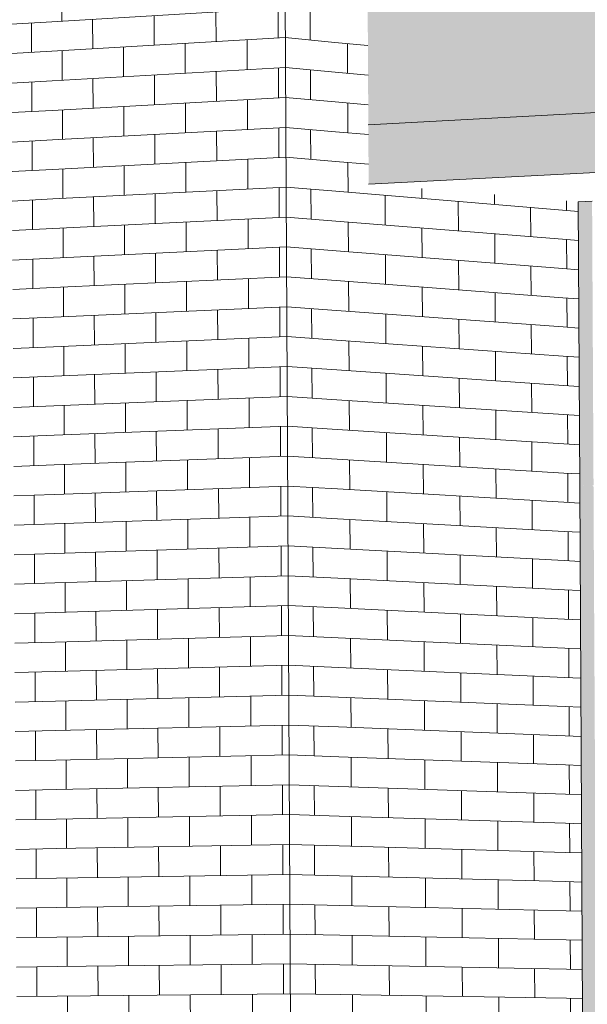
# Model space of a CAD drawing. Header units: metres. Extents: x -29 to 486, y -1 to 6.
# Tile 57 of 165: x 169.38505 to 169.38639, y 0.70399 to 0.70631. Entities that reach past the tile are written whole.
import ezdxf

# ---------------------------------------------------------------- set-up
doc = ezdxf.new("R2010")
doc.units = ezdxf.units.M
for name, color, linetype, lineweight in [('A-FLOR', 192, 'Continuous', 18), ('A-GLAZ-CWMG', 51, 'Continuous', 18), ('A-WALL', 113, 'Continuous', 18), ('A-WALL-PATT', 111, 'Continuous', 35)]:
    doc.layers.add(name, color=color, linetype=linetype, lineweight=lineweight)

# ---------------------------------------------------------------- blocks, each defined once
blk = doc.blocks.new('FP_34-Vista 3D 4')
at = {"layer": 'A-WALL-PATT', "lineweight": 9}
for p, q in [((12.520193, 0.7063016), (12.5202888, 0.7063073)), ((12.5202413, 0.7062347), (12.5202409, 0.7063045)), ((12.5201934, 0.7062319), (12.5202892, 0.7062375)), ((12.5201938, 0.7061623), (12.5202896, 0.7061677)), ((12.520242, 0.7060953), (12.5202417, 0.706165)), ((12.5201942, 0.7060926), (12.52029, 0.7060979)), ((12.5201946, 0.706023), (12.5202904, 0.7060281)), ((12.5202428, 0.7059558), (12.5202424, 0.7060256)), ((12.520195, 0.7059533), (12.5202908, 0.7059584)), ((12.5201954, 0.7058837), (12.5202912, 0.7058886)), ((12.5202436, 0.7058164), (12.5202432, 0.7058861)), ((12.5201958, 0.7058141), (12.5202916, 0.7058188)), ((12.5201962, 0.7057444), (12.520292, 0.705749)), ((12.5202444, 0.705677), (12.520244, 0.7057467)), ((12.5201966, 0.7056748), (12.5202924, 0.7056792)), ((12.520197, 0.7056052), (12.5202928, 0.7056095)), ((12.5202452, 0.7055376), (12.5202448, 0.7056073)), ((12.5201974, 0.7055355), (12.5202932, 0.7055397)), ((12.5201978, 0.7054659), (12.5202935, 0.7054699)), ((12.520246, 0.7053982), (12.5202456, 0.7054679)), ((12.5201982, 0.7053963), (12.5202939, 0.7054002)), ((12.5201986, 0.7053267), (12.5202943, 0.7053304)), ((12.5202468, 0.7052589), (12.5202464, 0.7053286)), ((12.520199, 0.7052571), (12.5202947, 0.7052607)), ((12.5201994, 0.7051875), (12.5202951, 0.7051909)), ((12.5202476, 0.7051195), (12.5202472, 0.7051892)), ((12.5201998, 0.7051179), (12.5202955, 0.7051212)), ((12.5202001, 0.7050483), (12.5202959, 0.7050514)), ((12.5202484, 0.7049802), (12.520248, 0.7050499)), ((12.5202005, 0.7049787), (12.5202963, 0.7049817)), ((12.5202009, 0.7049091), (12.5202967, 0.704912)), ((12.5202492, 0.7048409), (12.5202488, 0.7049105)), ((12.5202013, 0.7048395), (12.5202971, 0.7048422)), ((12.5202017, 0.70477), (12.5202975, 0.7047725)), ((12.52025, 0.7047016), (12.5202496, 0.7047712)), ((12.5202021, 0.7047004), (12.5202979, 0.7047028)), ((12.5202025, 0.7046308), (12.5202983, 0.7046331)), ((12.5202507, 0.7045623), (12.5202504, 0.704632)), ((12.5202029, 0.7045613), (12.5202987, 0.7045634)), ((12.5202033, 0.7044917), (12.5202991, 0.7044937)), ((12.5202515, 0.7044231), (12.5202511, 0.7044927)), ((12.5202037, 0.7044221), (12.5202995, 0.704424)), ((12.5202041, 0.7043526), (12.5202999, 0.7043543)), ((12.5202523, 0.7042838), (12.5202519, 0.7043534)), ((12.5202045, 0.704283), (12.5203003, 0.7042846)), ((12.5202049, 0.7042135), (12.5203006, 0.7042149)), ((12.5202531, 0.7041446), (12.5202527, 0.7042142)), ((12.5202053, 0.704144), (12.520301, 0.7041452)), ((12.5202057, 0.7040744), (12.5203014, 0.7040755)), ((12.5202539, 0.7040054), (12.5202535, 0.704075)), ((12.5202061, 0.7040049), (12.5203018, 0.7040058))]:
    blk.add_line(p, q, dxfattribs=at)
blk = doc.blocks.new('FP_35-Vista 3D 4')
at = {"layer": 'A-WALL-PATT', "lineweight": 9}
for p, q in [((12.5203128, 0.7063088), (12.5203124, 0.7063786)), ((12.5202888, 0.7063073), (12.5208393, 0.7063403)), ((12.5208233, 0.7062687), (12.5208229, 0.7063393)), ((12.5203854, 0.7062432), (12.520385, 0.7063131)), ((12.5205305, 0.7062516), (12.5205301, 0.7063218)), ((12.5206764, 0.7062601), (12.520676, 0.7063305)), ((12.5202892, 0.7062375), (12.5208397, 0.7062697)), ((12.5204582, 0.7061773), (12.5204578, 0.7062474)), ((12.5206037, 0.7061856), (12.5206033, 0.7062559)), ((12.5207501, 0.7061939), (12.5207498, 0.7062644)), ((12.5203136, 0.7061691), (12.5203132, 0.7062389)), ((12.5202896, 0.7061677), (12.5208401, 0.706199)), ((12.5208241, 0.7061275), (12.5208237, 0.7061981)), ((12.5203862, 0.7061033), (12.5203858, 0.7061732)), ((12.5205312, 0.7061113), (12.5205309, 0.7061815)), ((12.5206772, 0.7061194), (12.5206768, 0.7061898)), ((12.52029, 0.7060979), (12.5208405, 0.7061284)), ((12.520459, 0.7060372), (12.5204586, 0.7061073)), ((12.5206045, 0.7060451), (12.5206041, 0.7061153)), ((12.5207509, 0.7060529), (12.5207505, 0.7061234)), ((12.5203144, 0.7060294), (12.520314, 0.7060993)), ((12.5202904, 0.7060281), (12.5208409, 0.7060578)), ((12.5208249, 0.7059863), (12.5208245, 0.7060569)), ((12.520387, 0.7059634), (12.5203866, 0.7060333)), ((12.520532, 0.705971), (12.5205316, 0.7060411)), ((12.520678, 0.7059786), (12.5206776, 0.706049)), ((12.5202908, 0.7059584), (12.5208412, 0.7059872)), ((12.5204598, 0.7058971), (12.5204594, 0.7059672)), ((12.5206053, 0.7059045), (12.5206049, 0.7059748)), ((12.5207517, 0.705912), (12.5207513, 0.7059824)), ((12.5203152, 0.7058898), (12.5203148, 0.7059596)), ((12.5202912, 0.7058886), (12.5208416, 0.7059165)), ((12.5205328, 0.7058307), (12.5205324, 0.7059008)), ((12.5206788, 0.7058379), (12.5206784, 0.7059082)), ((12.5208256, 0.7058451), (12.5208252, 0.7059157)), ((12.5203878, 0.7058235), (12.5203874, 0.7058935)), ((12.5202916, 0.7058188), (12.520842, 0.7058459)), ((12.5204606, 0.7057571), (12.5204602, 0.7058271)), ((12.5206061, 0.705764), (12.5206057, 0.7058343)), ((12.5207525, 0.705771), (12.5207521, 0.7058415)), ((12.520316, 0.7057501), (12.5203156, 0.70582)), ((12.520292, 0.705749), (12.5208424, 0.7057753)), ((12.5205336, 0.7056904), (12.5205332, 0.7057605)), ((12.5206795, 0.7056971), (12.5206791, 0.7057675)), ((12.5208264, 0.7057039), (12.520826, 0.7057745)), ((12.5203886, 0.7056837), (12.5203882, 0.7057536)), ((12.5202924, 0.7056792), (12.5208428, 0.7057047)), ((12.5204613, 0.705617), (12.520461, 0.705687)), ((12.5206068, 0.7056235), (12.5206064, 0.7056938)), ((12.5207532, 0.7056301), (12.5207528, 0.7057005)), ((12.5203168, 0.7056105), (12.5203164, 0.7056803)), ((12.5202928, 0.7056095), (12.5208432, 0.7056341)), ((12.5205344, 0.7055501), (12.520534, 0.7056203)), ((12.5206803, 0.7055564), (12.5206799, 0.7056268)), ((12.5208272, 0.7055628), (12.5208268, 0.7056334)), ((12.5203893, 0.7055439), (12.5203889, 0.7056138)), ((12.5202932, 0.7055397), (12.5208435, 0.7055635)), ((12.5204621, 0.705477), (12.5204617, 0.705547)), ((12.5206076, 0.705483), (12.5206072, 0.7055533)), ((12.520754, 0.7054892), (12.5207536, 0.7055596)), ((12.5203176, 0.7054709), (12.5203172, 0.7055407)), ((12.5202935, 0.7054699), (12.5208439, 0.7054929)), ((12.5205351, 0.7054099), (12.5205348, 0.70548)), ((12.5206811, 0.7054157), (12.5206807, 0.7054861)), ((12.5208279, 0.7054217), (12.5208275, 0.7054922)), ((12.5203901, 0.705404), (12.5203897, 0.7054739)), ((12.5202939, 0.7054002), (12.5208443, 0.7054223)), ((12.5204629, 0.7053369), (12.5204625, 0.705407)), ((12.5206084, 0.7053426), (12.520608, 0.7054128)), ((12.5207548, 0.7053482), (12.5207544, 0.7054187)), ((12.5203183, 0.7053313), (12.520318, 0.7054011)), ((12.5202943, 0.7053304), (12.5208447, 0.7053517)), ((12.5205359, 0.7052696), (12.5205355, 0.7053398)), ((12.5206818, 0.7052751), (12.5206815, 0.7053454)), ((12.5208287, 0.7052805), (12.5208283, 0.7053511)), ((12.5203909, 0.7052642), (12.5203905, 0.7053341)), ((12.5202947, 0.7052607), (12.5208451, 0.7052811)), ((12.5204637, 0.7051969), (12.5204633, 0.7052669)), ((12.5206092, 0.7052021), (12.5206088, 0.7052724)), ((12.5207555, 0.7052074), (12.5207552, 0.7052778)), ((12.5203191, 0.7051918), (12.5203187, 0.7052616)), ((12.5202951, 0.7051909), (12.5208454, 0.7052106)), ((12.5205367, 0.7051294), (12.5205363, 0.7051995)), ((12.5206826, 0.7051344), (12.5206822, 0.7052047)), ((12.5208295, 0.7051394), (12.5208291, 0.70521)), ((12.5203917, 0.7051245), (12.5203913, 0.7051944)), ((12.5202955, 0.7051212), (12.5208458, 0.70514)), ((12.5204645, 0.7050569), (12.5204641, 0.7051269)), ((12.5206099, 0.7050617), (12.5206095, 0.7051319)), ((12.5207563, 0.7050665), (12.5207559, 0.7051369)), ((12.5203199, 0.7050522), (12.5203195, 0.705122)), ((12.5202959, 0.7050514), (12.5208462, 0.7050694)), ((12.5205375, 0.7049892), (12.5205371, 0.7050593)), ((12.5206834, 0.7049938), (12.520683, 0.7050641)), ((12.5208302, 0.7049983), (12.5208298, 0.7050689)), ((12.5203925, 0.7049847), (12.5203921, 0.7050546)), ((12.5202963, 0.7049817), (12.5208466, 0.7049989)), ((12.5204653, 0.704917), (12.5204649, 0.704987)), ((12.5206107, 0.7049213), (12.5206103, 0.7049915)), ((12.5207571, 0.7049256), (12.5207567, 0.7049961)), ((12.5203207, 0.7049127), (12.5203203, 0.7049824)), ((12.5202967, 0.704912), (12.520847, 0.7049283)), ((12.5205383, 0.704849), (12.5205379, 0.7049191)), ((12.5206842, 0.7048531), (12.5206838, 0.7049235)), ((12.520831, 0.7048573), (12.5208306, 0.7049278)), ((12.5203933, 0.704845), (12.5203929, 0.7049148)), ((12.5202971, 0.7048422), (12.5208474, 0.7048577)), ((12.5206115, 0.7047809), (12.5206111, 0.7048511)), ((12.5207578, 0.7047848), (12.5207575, 0.7048552)), ((12.5203215, 0.7047732), (12.5203211, 0.7048429)), ((12.520466, 0.704777), (12.5204656, 0.704847)), ((12.5202975, 0.7047725), (12.5208477, 0.7047872)), ((12.520539, 0.7047089), (12.5205386, 0.7047789)), ((12.5206849, 0.7047125), (12.5206846, 0.7047828)), ((12.5208318, 0.7047162), (12.5208314, 0.7047867)), ((12.520394, 0.7047052), (12.5203937, 0.7047751)), ((12.5202979, 0.7047028), (12.5208481, 0.7047166)), ((12.5206123, 0.7046405), (12.5206119, 0.7047107)), ((12.5207586, 0.704644), (12.5207582, 0.7047144)), ((12.5203223, 0.7046337), (12.5203219, 0.7047034)), ((12.5204668, 0.7046371), (12.5204664, 0.704707)), ((12.5202983, 0.7046331), (12.5208485, 0.7046461)), ((12.5205398, 0.7045687), (12.5205394, 0.7046388)), ((12.5206857, 0.7045719), (12.5206853, 0.7046422)), ((12.5208325, 0.7045752), (12.5208321, 0.7046457)), ((12.5203948, 0.7045655), (12.5203944, 0.7046354)), ((12.5202987, 0.7045634), (12.5208489, 0.7045756)), ((12.520613, 0.7045001), (12.5206126, 0.7045703)), ((12.5207594, 0.7045032), (12.520759, 0.7045736)), ((12.5203231, 0.7044942), (12.5203227, 0.7045639)), ((12.5204676, 0.7044971), (12.5204672, 0.7045671)), ((12.5202991, 0.7044937), (12.5208493, 0.704505)), ((12.5205406, 0.7044286), (12.5205402, 0.7044986)), ((12.5206865, 0.7044314), (12.5206861, 0.7045017)), ((12.5208333, 0.7044342), (12.5208329, 0.7045047)), ((12.5203956, 0.7044258), (12.5203952, 0.7044957)), ((12.5202995, 0.704424), (12.5208497, 0.7044345)), ((12.5206138, 0.7043598), (12.5206134, 0.70443)), ((12.5207602, 0.7043624), (12.5207598, 0.7044328)), ((12.5203239, 0.7043547), (12.5203235, 0.7044244)), ((12.5204684, 0.7043572), (12.520468, 0.7044272)), ((12.5202999, 0.7043543), (12.52085, 0.704364)), ((12.5206873, 0.7042908), (12.5206869, 0.7043611)), ((12.5208341, 0.7042932), (12.5208337, 0.7043637)), ((12.5203964, 0.7042861), (12.520396, 0.704356)), ((12.5205414, 0.7042885), (12.520541, 0.7043585)), ((12.5203003, 0.7042846), (12.5208504, 0.7042934)), ((12.5206146, 0.7042195), (12.5206142, 0.7042896)), ((12.5207609, 0.7042216), (12.5207605, 0.704292)), ((12.5203246, 0.7042152), (12.5203243, 0.704285)), ((12.5204692, 0.7042173), (12.5204688, 0.7042873)), ((12.5203006, 0.7042149), (12.5208508, 0.7042229)), ((12.520688, 0.7041503), (12.5206876, 0.7042205)), ((12.5208348, 0.7041522), (12.5208344, 0.7042227)), ((12.5203972, 0.7041465), (12.5203968, 0.7042163)), ((12.5205421, 0.7041484), (12.5205418, 0.7042184)), ((12.520301, 0.7041452), (12.5208512, 0.7041524)), ((12.5207617, 0.7040808), (12.5207613, 0.7041512)), ((12.5203254, 0.7040758), (12.520325, 0.7041455)), ((12.5204699, 0.7040775), (12.5204696, 0.7041474)), ((12.5206154, 0.7040792), (12.520615, 0.7041493)), ((12.5203014, 0.7040755), (12.5208516, 0.7040819)), ((12.5206888, 0.7040097), (12.5206884, 0.70408)), ((12.5208356, 0.7040112), (12.5208352, 0.7040817)), ((12.520398, 0.7040068), (12.5203976, 0.7040766)), ((12.5205429, 0.7040083), (12.5205425, 0.7040783)), ((12.5203018, 0.7040058), (12.520852, 0.7040114)), ((12.5207625, 0.7039401), (12.5207621, 0.7040105)), ((12.5203262, 0.7039364), (12.5203258, 0.7040061)), ((12.5204707, 0.7039376), (12.5204703, 0.7040075)), ((12.5206161, 0.7039389), (12.5206157, 0.704009))]:
    blk.add_line(p, q, dxfattribs=at)
blk = doc.blocks.new('FP_36-Vista 3D 4')
at = {"layer": 'A-WALL-PATT', "lineweight": 9}
for p, q in [((12.5208985, 0.7062641), (12.5208981, 0.7063346)), ((12.5208397, 0.7062697), (12.520957, 0.7062585)), ((12.5208401, 0.706199), (12.5209574, 0.7061881)), ((12.5208993, 0.7061231), (12.5208989, 0.7061936)), ((12.5208405, 0.7061284), (12.5209578, 0.7061178)), ((12.5208409, 0.7060578), (12.5209582, 0.7060474)), ((12.5209, 0.7059821), (12.5208996, 0.7060526)), ((12.5208412, 0.7059872), (12.5209585, 0.7059771)), ((12.5208416, 0.7059165), (12.5209589, 0.7059068)), ((12.5209008, 0.7058412), (12.5209004, 0.7059116)), ((12.520842, 0.7058459), (12.5209593, 0.7058365)), ((12.5208424, 0.7057753), (12.5209597, 0.7057661)), ((12.5209015, 0.7057003), (12.5209012, 0.7057707)), ((12.5208428, 0.7057047), (12.5209601, 0.7056958)), ((12.5208432, 0.7056341), (12.5209604, 0.7056255)), ((12.5209023, 0.7055593), (12.5209019, 0.7056298)), ((12.5208435, 0.7055635), (12.5209608, 0.7055552)), ((12.5208439, 0.7054929), (12.5209612, 0.7054849)), ((12.5209031, 0.7054184), (12.5209027, 0.7054889)), ((12.5208443, 0.7054223), (12.5209616, 0.7054146)), ((12.5208447, 0.7053517), (12.520962, 0.7053443)), ((12.5209038, 0.7052776), (12.5209034, 0.705348)), ((12.5208451, 0.7052811), (12.5209623, 0.705274)), ((12.5208454, 0.7052106), (12.5209627, 0.7052037)), ((12.5209046, 0.7051367), (12.5209042, 0.7052071)), ((12.5208458, 0.70514), (12.5209631, 0.7051334)), ((12.5208462, 0.7050694), (12.5209635, 0.7050632)), ((12.5209053, 0.7049959), (12.520905, 0.7050663)), ((12.5208466, 0.7049989), (12.5209638, 0.7049929)), ((12.520847, 0.7049283), (12.5209642, 0.7049226)), ((12.5209061, 0.704855), (12.5209057, 0.7049254)), ((12.5208474, 0.7048577), (12.5209646, 0.7048523)), ((12.5208477, 0.7047872), (12.520965, 0.7047821)), ((12.5209069, 0.7047142), (12.5209065, 0.7047846)), ((12.5208481, 0.7047166), (12.5209654, 0.7047118)), ((12.5208485, 0.7046461), (12.5209657, 0.7046416)), ((12.5209076, 0.7045734), (12.5209072, 0.7046438)), ((12.5208489, 0.7045756), (12.5209661, 0.7045713)), ((12.5208493, 0.704505), (12.5209665, 0.7045011)), ((12.5209084, 0.7044326), (12.520908, 0.704503)), ((12.5208497, 0.7044345), (12.5209669, 0.7044308)), ((12.52085, 0.704364), (12.5209672, 0.7043606)), ((12.5209091, 0.7042919), (12.5209088, 0.7043623)), ((12.5208504, 0.7042934), (12.5209676, 0.7042903)), ((12.5208508, 0.7042229), (12.520968, 0.7042201)), ((12.5209099, 0.7041511), (12.5209095, 0.7042215)), ((12.5208512, 0.7041524), (12.5209684, 0.7041499)), ((12.5208516, 0.7040819), (12.5209688, 0.7040797)), ((12.5209107, 0.7040104), (12.5209103, 0.7040808)), ((12.520852, 0.7040114), (12.5209691, 0.7040094))]:
    blk.add_line(p, q, dxfattribs=at)
blk = doc.blocks.new('FP_37-Vista 3D 4')
at = {"layer": 'A-WALL-PATT', "lineweight": 9}
for p, q in [((12.520957, 0.7062585), (12.5210347, 0.7062511)), ((12.5209866, 0.7061854), (12.5209862, 0.7062557)), ((12.5209574, 0.7061881), (12.5210351, 0.7061809)), ((12.5209578, 0.7061178), (12.5210355, 0.7061107)), ((12.5209874, 0.7060449), (12.520987, 0.7061151)), ((12.5209582, 0.7060474), (12.5210359, 0.7060406)), ((12.5209585, 0.7059771), (12.5210362, 0.7059705)), ((12.5209881, 0.7059044), (12.5209877, 0.7059746)), ((12.5209589, 0.7059068), (12.5214939, 0.7058623)), ((12.5210757, 0.7058271), (12.5210753, 0.7058971)), ((12.5211619, 0.7058899), (12.5211618, 0.7059132)), ((12.5213336, 0.7058756), (12.5213335, 0.7058988)), ((12.5212484, 0.7058131), (12.521248, 0.7058827)), ((12.521419, 0.7057994), (12.5214187, 0.7058686)), ((12.5209593, 0.7058365), (12.5214942, 0.7057933)), ((12.5209889, 0.7057639), (12.5209885, 0.7058341)), ((12.5211627, 0.7057503), (12.5211623, 0.7058201)), ((12.5213343, 0.7057368), (12.521334, 0.7058062)), ((12.5209597, 0.7057661), (12.5214946, 0.7057243)), ((12.5210764, 0.705687), (12.521076, 0.705757)), ((12.5212491, 0.7056739), (12.5212488, 0.7057435)), ((12.5214198, 0.705661), (12.5214194, 0.7057302)), ((12.5209601, 0.7056958), (12.5214949, 0.7056553)), ((12.5209896, 0.7056234), (12.5209892, 0.7056936)), ((12.5211634, 0.7056106), (12.521163, 0.7056805)), ((12.5213351, 0.7055981), (12.5213347, 0.7056675)), ((12.5209604, 0.7056255), (12.5214953, 0.7055863)), ((12.5210771, 0.705547), (12.5210768, 0.705617)), ((12.5212499, 0.7055347), (12.5212495, 0.7056043)), ((12.5214205, 0.7055227), (12.5214201, 0.7055918)), ((12.5209608, 0.7055552), (12.5214957, 0.7055173)), ((12.5209904, 0.7054829), (12.52099, 0.7055531)), ((12.5211641, 0.705471), (12.5211638, 0.7055408)), ((12.5213358, 0.7054593), (12.5213354, 0.7055287)), ((12.5209612, 0.7054849), (12.521496, 0.7054484)), ((12.5210779, 0.7054069), (12.5210775, 0.7054769)), ((12.5212506, 0.7053956), (12.5212502, 0.7054652)), ((12.5214212, 0.7053843), (12.5214208, 0.7054535)), ((12.5209616, 0.7054146), (12.5214964, 0.7053794)), ((12.5209911, 0.7053424), (12.5209907, 0.7054127)), ((12.5211649, 0.7053314), (12.5211645, 0.7054012)), ((12.5213365, 0.7053206), (12.5213362, 0.7053899)), ((12.520962, 0.7053443), (12.5214967, 0.7053104)), ((12.5210786, 0.7052669), (12.5210783, 0.7053369)), ((12.5212513, 0.7052564), (12.521251, 0.705326)), ((12.5214219, 0.705246), (12.5214216, 0.7053152)), ((12.5209623, 0.705274), (12.5214971, 0.7052414)), ((12.5209919, 0.705202), (12.5209915, 0.7052722)), ((12.5211656, 0.7051919), (12.5211652, 0.7052616)), ((12.5213372, 0.7051818), (12.5213369, 0.7052512)), ((12.5209627, 0.7052037), (12.5214974, 0.7051725)), ((12.5210794, 0.7051269), (12.521079, 0.7051969)), ((12.5212521, 0.7051173), (12.5212517, 0.7051868)), ((12.5214226, 0.7051077), (12.5214223, 0.7051769)), ((12.5209631, 0.7051334), (12.5214978, 0.7051035)), ((12.5209926, 0.7050616), (12.5209922, 0.7051318)), ((12.5211664, 0.7050523), (12.521166, 0.7051221)), ((12.521338, 0.7050431), (12.5213376, 0.7051125)), ((12.5209635, 0.7050632), (12.5214981, 0.7050346)), ((12.5210801, 0.7049869), (12.5210798, 0.7050569)), ((12.5212528, 0.7049781), (12.5212524, 0.7050477)), ((12.5214233, 0.7049694), (12.521423, 0.7050386)), ((12.5209638, 0.7049929), (12.5214985, 0.7049656)), ((12.5209934, 0.7049212), (12.520993, 0.7049914)), ((12.5211671, 0.7049128), (12.5211667, 0.7049825)), ((12.5213387, 0.7049044), (12.5213383, 0.7049738)), ((12.5209642, 0.7049226), (12.5214989, 0.7048966)), ((12.5210809, 0.704847), (12.5210805, 0.704917)), ((12.5212535, 0.704839), (12.5212531, 0.7049086)), ((12.5214241, 0.7048312), (12.5214237, 0.7049003)), ((12.5209646, 0.7048523), (12.5214992, 0.7048277)), ((12.5209941, 0.7047808), (12.5209938, 0.704851)), ((12.5211678, 0.7047732), (12.5211675, 0.704843)), ((12.5213394, 0.7047657), (12.521339, 0.7048351)), ((12.520965, 0.7047821), (12.5214996, 0.7047588)), ((12.5210816, 0.704707), (12.5210812, 0.704777)), ((12.5212542, 0.7046999), (12.5212539, 0.7047695)), ((12.5214248, 0.7046929), (12.5214244, 0.704762)), ((12.5209654, 0.7047118), (12.5214999, 0.7046898)), ((12.5209949, 0.7046404), (12.5209945, 0.7047106)), ((12.5211686, 0.7046337), (12.5211682, 0.7047035)), ((12.5213401, 0.7046271), (12.5213398, 0.7046964)), ((12.5209657, 0.7046416), (12.5215003, 0.7046209)), ((12.5210824, 0.7045671), (12.521082, 0.7046371)), ((12.521255, 0.7045609), (12.5212546, 0.7046304)), ((12.5214255, 0.7045547), (12.5214251, 0.7046238)), ((12.5209661, 0.7045713), (12.5215006, 0.704552)), ((12.5209956, 0.7045001), (12.5209953, 0.7045703)), ((12.5211693, 0.7044942), (12.5211689, 0.704564)), ((12.5213409, 0.7044884), (12.5213405, 0.7045578)), ((12.5209665, 0.7045011), (12.521501, 0.704483)), ((12.5210831, 0.7044272), (12.5210827, 0.7044971)), ((12.5212557, 0.7044218), (12.5212553, 0.7044913)), ((12.5214262, 0.7044165), (12.5214259, 0.7044856)), ((12.5209669, 0.7044308), (12.5215013, 0.7044141)), ((12.5209964, 0.7043597), (12.520996, 0.7044299)), ((12.52117, 0.7043547), (12.5211697, 0.7044245)), ((12.5213416, 0.7043498), (12.5213412, 0.7044191)), ((12.5209672, 0.7043606), (12.5215017, 0.7043452)), ((12.5210839, 0.7042873), (12.5210835, 0.7043572)), ((12.5212564, 0.7042827), (12.5212561, 0.7043523)), ((12.5214269, 0.7042783), (12.5214266, 0.7043474)), ((12.5209676, 0.7042903), (12.521502, 0.7042763)), ((12.5209971, 0.7042194), (12.5209968, 0.7042896)), ((12.5211708, 0.7042153), (12.5211704, 0.704285)), ((12.5213423, 0.7042112), (12.5213419, 0.7042805)), ((12.520968, 0.7042201), (12.5215024, 0.7042074)), ((12.5210846, 0.7041474), (12.5210842, 0.7042173)), ((12.5212572, 0.7041437), (12.5212568, 0.7042132)), ((12.5214276, 0.7041401), (12.5214273, 0.7042092)), ((12.5209684, 0.7041499), (12.5215028, 0.7041385)), ((12.5209979, 0.7040791), (12.5209975, 0.7041493)), ((12.5211715, 0.7040758), (12.5211711, 0.7041456)), ((12.521343, 0.7040726), (12.5213427, 0.7041419)), ((12.5209688, 0.7040797), (12.5215031, 0.7040696)), ((12.5210853, 0.7040075), (12.521085, 0.7040775)), ((12.5212579, 0.7040047), (12.5212575, 0.7040742)), ((12.5214284, 0.7040019), (12.521428, 0.704071)), ((12.5209691, 0.7040094), (12.5215035, 0.7040007)), ((12.5209986, 0.7039388), (12.5209983, 0.704009)), ((12.5211723, 0.7039364), (12.5211719, 0.7040061)), ((12.5213438, 0.703934), (12.5213434, 0.7040033))]:
    blk.add_line(p, q, dxfattribs=at)
blk = doc.blocks.new('FP_52-Vista 3D 4')
at = {"layer": 'A-WALL-PATT', "lineweight": 9}
for p, q in [((12.5215032, 0.7058615), (12.5215031, 0.7058845)), ((12.5214939, 0.7058623), (12.5215313, 0.7058592)), ((12.5214942, 0.7057933), (12.5215317, 0.7057903)), ((12.521504, 0.7057236), (12.5215036, 0.7057926)), ((12.5214946, 0.7057243), (12.521532, 0.7057214)), ((12.5214949, 0.7056553), (12.5215324, 0.7056525)), ((12.5215047, 0.7055856), (12.5215043, 0.7056546)), ((12.5214953, 0.7055863), (12.5215327, 0.7055836)), ((12.5214957, 0.7055173), (12.5215331, 0.7055147)), ((12.5215054, 0.7054477), (12.521505, 0.7055167)), ((12.521496, 0.7054484), (12.5215334, 0.7054458)), ((12.5214964, 0.7053794), (12.5215338, 0.7053769)), ((12.5215061, 0.7053098), (12.5215057, 0.7053788)), ((12.5214967, 0.7053104), (12.5215341, 0.705308)), ((12.5214971, 0.7052414), (12.5215345, 0.7052392)), ((12.5215068, 0.7051719), (12.5215064, 0.7052409)), ((12.5214974, 0.7051725), (12.5215349, 0.7051703)), ((12.5214978, 0.7051035), (12.5215352, 0.7051014)), ((12.5215075, 0.7050341), (12.5215071, 0.705103)), ((12.5214981, 0.7050346), (12.5215356, 0.7050326)), ((12.5214985, 0.7049656), (12.5215359, 0.7049637)), ((12.5215082, 0.7048962), (12.5215079, 0.7049651)), ((12.5214989, 0.7048966), (12.5215363, 0.7048948)), ((12.5214992, 0.7048277), (12.5215366, 0.704826)), ((12.5215089, 0.7047584), (12.5215086, 0.7048273)), ((12.5214996, 0.7047588), (12.521537, 0.7047571)), ((12.5214999, 0.7046898), (12.5215373, 0.7046883)), ((12.5215096, 0.7046205), (12.5215093, 0.7046894)), ((12.5215003, 0.7046209), (12.5215377, 0.7046194)), ((12.5215006, 0.704552), (12.521538, 0.7045506)), ((12.5215103, 0.7044827), (12.52151, 0.7045516)), ((12.521501, 0.704483), (12.5215384, 0.7044818)), ((12.5215013, 0.7044141), (12.5215387, 0.7044129)), ((12.5215111, 0.7043449), (12.5215107, 0.7044138)), ((12.5215017, 0.7043452), (12.5215391, 0.7043441)), ((12.521502, 0.7042763), (12.5215395, 0.7042753)), ((12.5215118, 0.7042071), (12.5215114, 0.704276)), ((12.5215024, 0.7042074), (12.5215398, 0.7042065)), ((12.5215028, 0.7041385), (12.5215402, 0.7041377)), ((12.5215125, 0.7040694), (12.5215121, 0.7041383)), ((12.5215031, 0.7040696), (12.5215405, 0.7040688)), ((12.5215035, 0.7040007), (12.5215409, 0.704)), ((12.5215132, 0.7039316), (12.5215128, 0.7040005))]:
    blk.add_line(p, q, dxfattribs=at)

msp = doc.modelspace()

# ---------------------------------------------------------------- hatches: boundary and pattern name
at = {"layer": 'A-FLOR'}
h = msp.add_hatch(color=256, dxfattribs=at)
h.paths.add_polyline_path([(169.3824518, 0.7057502), (169.3850269, 0.7058809), (169.3850261, 0.7060187), (169.382451, 0.7058803), (169.382451, 0.7058757)], flags=0)
h.paths.add_polyline_path([(169.3858694, 0.7059237), (169.3891969, 0.7060926), (169.3891963, 0.7062428), (169.3858686, 0.706064), (169.3858692, 0.7059575)], flags=0)
h.paths.add_polyline_path([(169.3901481, 0.7061409), (169.3941966, 0.7063464), (169.3941962, 0.7065116), (169.3901475, 0.706294), (169.3901479, 0.7062019)], flags=0)
h.paths.add_polyline_path([(169.3952852, 0.7064016), (169.4000644, 0.7066442), (169.4000645, 0.706827), (169.395285, 0.7065701), (169.3952851, 0.7064662)], flags=0)
at = {"layer": 'A-GLAZ-CWMG'}
msp.add_hatch(color=256, dxfattribs=at).paths.add_polyline_path([(169.3863676, 0.7052116), (169.3864, 0.7052128), (169.3863966, 0.7058838), (169.3863641, 0.7058822), (169.3863673, 0.705256)], flags=0)
at = {"layer": 'A-GLAZ-CWMG', "lineweight": 9}
for points in [[(169.3863708, 0.7045873), (169.3864032, 0.704588), (169.3863999, 0.7052127), (169.3863676, 0.7052116), (169.3863704, 0.704663)], [(169.386374, 0.7039633), (169.3864064, 0.7039636), (169.3864031, 0.704588), (169.3863708, 0.7045873), (169.3863734, 0.7040699)]]:
    msp.add_hatch(color=256, dxfattribs=at).paths.add_polyline_path(points, flags=0)
at = {"layer": 'A-WALL'}
h = msp.add_hatch(color=256, dxfattribs=at)
h.paths.add_polyline_path([(169.382451, 0.7058803), (169.3850261, 0.7060187), (169.3850246, 0.7062943), (169.3824492, 0.7061404), (169.3824493, 0.7061305)], flags=0)
h.paths.add_polyline_path([(169.3858686, 0.706064), (169.3891963, 0.7062428), (169.3891951, 0.7065434), (169.3858671, 0.7063446), (169.3858679, 0.7062045)], flags=0)
h.paths.add_polyline_path([(169.3901475, 0.706294), (169.3941962, 0.7065116), (169.3941956, 0.706842), (169.3901465, 0.7066002), (169.390147, 0.7064484)], flags=0)
h.paths.add_polyline_path([(169.395285, 0.7065701), (169.4000645, 0.706827), (169.4000647, 0.7071926), (169.3952845, 0.7069071), (169.3952848, 0.706654)], flags=0)
h.paths.add_polyline_path([(169.4013246, 0.7068953), (169.401394, 0.706899), (169.4013944, 0.707272), (169.401325, 0.7072678), (169.4013246, 0.7068957)], flags=0)

# ---------------------------------------------------------------- linework, layer by layer
at = {"layer": 'A-FLOR', "lineweight": 9}
for p, q in [((169.3858686, 0.706064), (169.3891963, 0.7062428)), ((169.3891969, 0.7060926), (169.3858694, 0.7059237))]:
    msp.add_line(p, q, dxfattribs=at)
at = {"layer": 'A-GLAZ-CWMG', "lineweight": 9}
for p, q in [((169.3863641, 0.7058822), (169.3863966, 0.7058838)), ((169.3863641, 0.7058822), (169.3863676, 0.7052116)), ((169.3863676, 0.7052116), (169.3863708, 0.7045873)), ((169.3863708, 0.7045873), (169.386374, 0.7039633))]:
    msp.add_line(p, q, dxfattribs=at)
at = {"layer": 'A-WALL', "lineweight": 9}
msp.add_line((169.385694, 0.7023204), (169.3856634, 0.7079662), dxfattribs=at)

# ---------------------------------------------------------------- block references
for name in ['FP_35-Vista 3D 4', 'FP_36-Vista 3D 4', 'FP_37-Vista 3D 4', 'FP_34-Vista 3D 4', 'FP_52-Vista 3D 4']:
    msp.add_blockref(name, (156.8648329, 0), dxfattribs=at)

doc.saveas('drawing.dxf')
